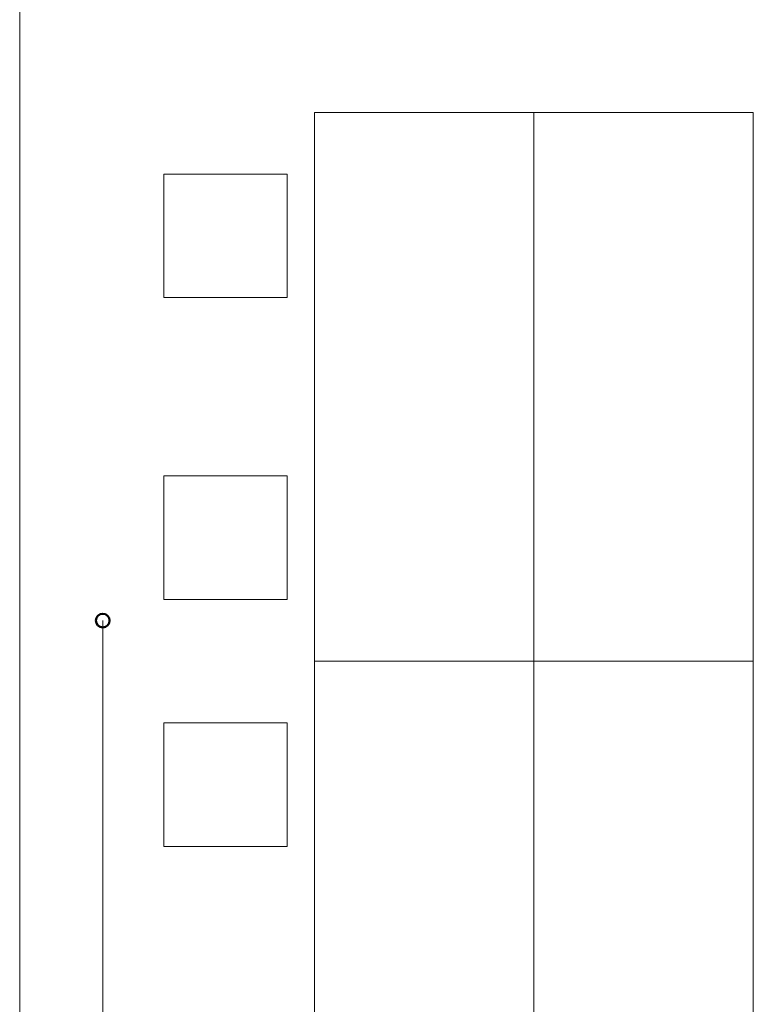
# Model space of a CAD drawing. Extents: x -620 to 3480, y 62 to 1107.
# Tile 30 of 244: x -165 to -111, y 272 to 344. Entities that reach past the tile are written whole.
import ezdxf
from ezdxf.lldxf.tags import DXFTag

# ---------------------------------------------------------------- set-up
doc = ezdxf.new("R2010")
doc.units = 0
doc.layers.get('0').update_dxf_attribs({"lineweight": 35})
doc.layers.add('60- 61 allgemeine Ausstattung- 1 Möbel', color=7, linetype='Continuous', lineweight=9, true_color=0x00cccc)
doc.layers.add('70 -75 Raumstempel-2 Verweislinie', color=1, linetype='Continuous', lineweight=9, true_color=0xff0000)
doc.layers.add('70 -71 Achsen- 1 Gebäudeachsen', color=7, linetype='STRICHPUNKT2-A06G9GKV8I', lineweight=18)
tags = doc.linetypes.add('STRICHPUNKT2-A06G9GKV8I', pattern=[12.7, 6.35, -3.175, 0, -3.175]).pattern_tags.tags
tags[10:11] = [DXFTag(74, 4), DXFTag(75, 0), DXFTag(340, '0'), DXFTag(46, 0.0), DXFTag(50, 0.0), DXFTag(44, 0.0), DXFTag(45, 0.0)]
tags[8:9] = [DXFTag(74, 4), DXFTag(75, 0), DXFTag(340, '0'), DXFTag(46, 0.0), DXFTag(50, 0.0), DXFTag(44, 0.0), DXFTag(45, 0.0)]
tags[6:7] = [DXFTag(74, 4), DXFTag(75, 0), DXFTag(340, '0'), DXFTag(46, 0.0), DXFTag(50, 0.0), DXFTag(44, 0.0), DXFTag(45, 0.0)]
tags[4:5] = [DXFTag(74, 4), DXFTag(75, 0), DXFTag(340, '0'), DXFTag(46, 0.0), DXFTag(50, 0.0), DXFTag(44, 0.0), DXFTag(45, 0.0)]

# ---------------------------------------------------------------- blocks, each defined once
blk = doc.blocks.new('Referenz-A06G9GKX8I')
at = {"layer": '60- 61 allgemeine Ausstattung- 1 Möbel', "color": 0, "linetype": 'Continuous', "ltscale": 0.13}
for p, q in [((-143.013, 336.957), (-127.013, 336.957)), ((-143.013, 296.957), (-143.013, 336.957)), ((-127.013, 336.957), (-127.013, 296.957)), ((-127.013, 336.957), (-111.013, 336.957)), ((-127.013, 296.957), (-127.013, 336.957)), ((-111.013, 336.957), (-111.013, 296.957)), ((-154.013, 332.457), (-145.013, 332.457)), ((-154.013, 323.457), (-154.013, 332.457)), ((-145.013, 332.457), (-145.013, 323.457)), ((-145.013, 323.457), (-154.013, 323.457)), ((-154.013, 310.457), (-145.013, 310.457)), ((-154.013, 301.457), (-154.013, 310.457)), ((-145.013, 310.457), (-145.013, 301.457)), ((-145.013, 301.457), (-154.013, 301.457)), ((-127.013, 296.957), (-143.013, 296.957)), ((-143.013, 296.957), (-127.013, 296.957)), ((-143.013, 256.957), (-143.013, 296.957)), ((-127.013, 296.957), (-111.013, 296.957)), ((-127.013, 256.957), (-127.013, 296.957)), ((-111.013, 296.957), (-127.013, 296.957)), ((-127.013, 296.957), (-127.013, 256.957)), ((-111.013, 296.957), (-111.013, 256.957)), ((-154.013, 292.457), (-145.013, 292.457)), ((-154.013, 283.457), (-154.013, 292.457)), ((-145.013, 292.457), (-145.013, 283.457)), ((-145.013, 283.457), (-154.013, 283.457))]:
    blk.add_line(p, q, dxfattribs=at)
at = {"layer": '70 -71 Achsen- 1 Gebäudeachsen', "color": 0, "linetype": 'STRICHPUNKT2-A06G9GKV8I', "ltscale": 0.18}
blk.add_line((-164.513, 1075.897), (-164.513, 76.457), dxfattribs=at)
at = {"layer": '70 -75 Raumstempel-2 Verweislinie', "color": 0}
blk.add_line((-158.457, 299.92), (-158.457, 184.76), dxfattribs=at)
at = {"layer": '70 -75 Raumstempel-2 Verweislinie', "color": 0, "linetype": 'ByBlock', "lineweight": 50, "ltscale": 0.5}
blk.add_circle((-158.457, 299.92), 0.5, dxfattribs=at)

msp = doc.modelspace()

# ---------------------------------------------------------------- block references
at = {"color": 8, "lineweight": 25, "ltscale": 0.25, "true_color": 0x808080}
msp.add_blockref('Referenz-A06G9GKX8I', (0, 0), dxfattribs=at)

doc.saveas('drawing.dxf')
